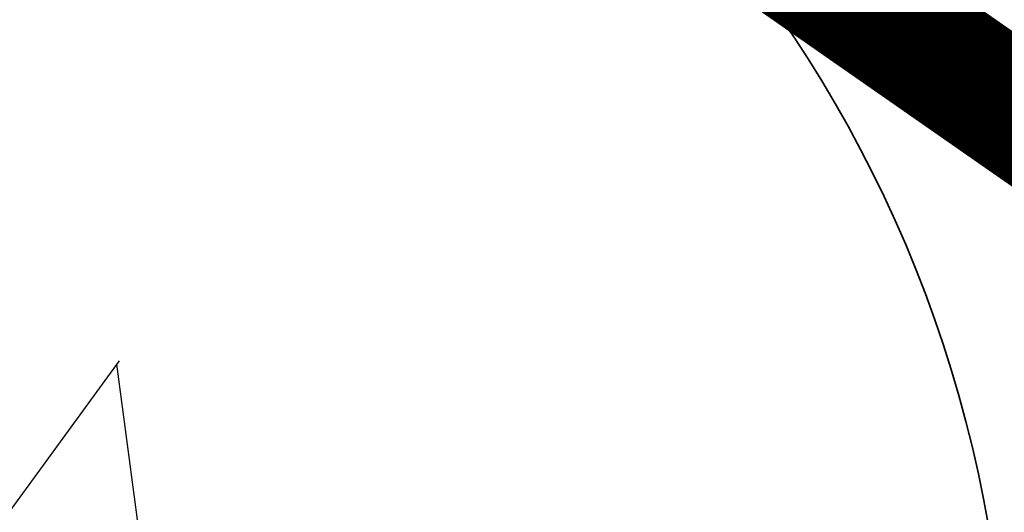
# Model space of a CAD drawing. Extents: x 5477758 to 5478338, y 5918274 to 5918502.
# Tile 43 of 121: x 5477902.57 to 5477905.65, y 5918358.64 to 5918360.18. Entities that reach past the tile are written whole.
import ezdxf

# ---------------------------------------------------------------- set-up
doc = ezdxf.new("R2010")
doc.units = 0
doc.linetypes.add('budynki akt$0$DASHED', pattern=[19.05, 12.7, -6.35])
doc.linetypes.add('PRZER1-1', pattern=[2, 1, -1])
for name, color, linetype, lineweight in [('0_granica 10m od okien', 8, 'CONTINUOUS', 0), ('A_GRANICA OPRACOWANIA', 8, 'CONTINUOUS', 0), ('ZZ_korona', 8, 'CONTINUOUS', 35)]:
    doc.layers.add(name, color=color, linetype=linetype, lineweight=lineweight)

msp = doc.modelspace()

# ---------------------------------------------------------------- linework, layer by layer
at = {"layer": '0_granica 10m od okien', "linetype": 'PRZER1-1', "lineweight": 30}
msp.add_lwpolyline([(5477902.8795, 5918359.1125), (5477896.8463, 5918350.8254)], dxfattribs=at)
msp.add_arc((5477912.8164, 5918360.1522), 10, 186.02995, 235.04022, dxfattribs=at)
at = {"layer": 'A_GRANICA OPRACOWANIA', "linetype": 'budynki akt$0$DASHED', "ltscale": 0.1, "const_width": 0.4}
msp.add_lwpolyline([(5477902.9843, 5918361.7736), (5477916.9003, 5918352.0762), (5477917.5637, 5918351.6139), (5477920.3301, 5918349.6861), (5477925.0083, 5918346.4261), (5477927.6365, 5918344.5946), (5477927.2243, 5918344.0011), (5477929.6133, 5918342.3421), (5477930.3533, 5918341.8282), (5477931.8397, 5918340.796), (5477932.3596, 5918340.435), (5477932.0517, 5918338.7296), (5477931.7792, 5918337.3024), (5477931.2033, 5918334.286), (5477930.4678, 5918330.0813), (5477929.3619, 5918324.0708), (5477927.9042, 5918321.6905), (5477892.0048, 5918346.7237), (5477902.9843, 5918361.7736)], dxfattribs=at)
at = {"layer": 'ZZ_korona'}
msp.add_arc((5477901.6575, 5918357.9117), 4, 9.7782, 236.4984, dxfattribs=at)

doc.saveas('drawing.dxf')
